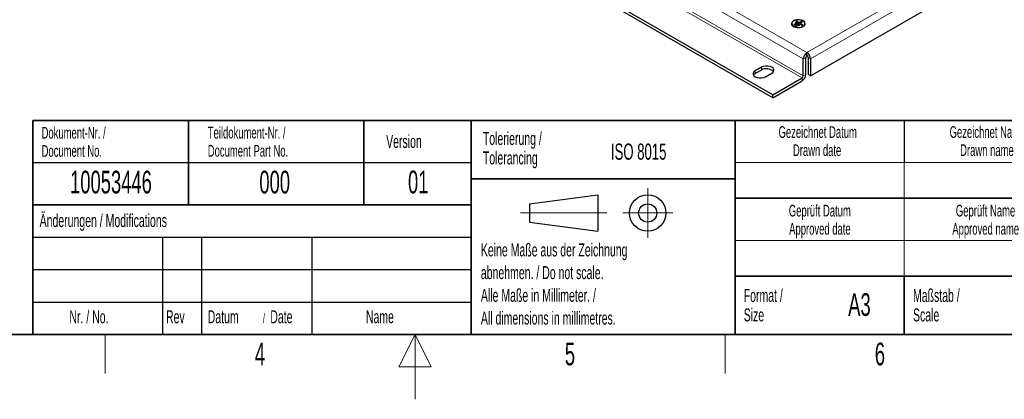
# Model space of a CAD drawing. Header units: millimetres. Extents: x 5 to 418, y 2 to 292.
# Tile 6 of 16: x 156 to 308, y 2 to 61. Entities that reach past the tile are written whole.
import ezdxf

# ---------------------------------------------------------------- set-up
doc = ezdxf.new("R2010")
doc.units = ezdxf.units.MM
doc.layers.add('SLD-0', color=7, linetype='Continuous')
doc.styles.add('SLDTEXTSTYLE0', font='TXT', dxfattribs={"width": 0.605})

msp = doc.modelspace()

# ---------------------------------------------------------------- linework, layer by layer
at = {"color": 7, "linetype": 'Continuous', "lineweight": 18}
for p, q in [((276.8026, 54.4753), (223.2511, 85.39)), ((277.3683, 55.4551), (223.8167, 86.3698)), ((276.614, 51.5358), (223.0625, 82.4505)), ((276.8026, 51.8624), (223.2511, 82.7771)), ((277.3683, 55.4551), (300.75, 68.9531)), ((277.934, 54.4753), (301.3156, 67.9733)), ((277.1797, 54.693), (276.8026, 54.4753)), ((277.5569, 54.693), (277.934, 54.4753)), ((270.3444, 52.7603), (270.3444, 53.1958)), ((269.4016, 52.2161), (269.4016, 52.6516)), ((276.8026, 51.8624), (277.1797, 52.0801)), ((276.614, 51.1003), (276.614, 51.5358))]:
    msp.add_line(p, q, dxfattribs=at)
at = {"color": 7, "linetype": 'Continuous', "lineweight": 25}
for p, q in [((272.0886, 48.9233), (218.537, 79.838)), ((272.0886, 48.4878), (218.537, 79.4025)), ((277.934, 51.8624), (301.3156, 65.3603)), ((275.0484, 59.9182), (275.0484, 59.8855)), ((275.4355, 59.8365), (275.3413, 59.7821)), ((275.3413, 59.7821), (275.8127, 59.51)), ((275.4355, 59.8039), (275.3695, 59.7658)), ((275.9069, 59.5644), (275.4355, 59.8365)), ((275.4355, 59.8039), (275.4355, 59.8365)), ((275.8787, 59.5481), (275.4355, 59.8039)), ((275.6241, 60.0542), (275.5298, 59.9998)), ((275.5298, 59.9998), (276.1898, 59.6188)), ((275.6241, 60.0216), (275.5581, 59.9835)), ((276.2841, 59.6732), (275.6241, 60.0542)), ((275.6241, 60.0216), (275.6241, 60.0542)), ((276.2558, 59.6569), (275.6241, 60.0216)), ((275.7655, 60.2992), (275.6712, 60.2447)), ((275.6712, 60.2447), (276.614, 59.7005)), ((275.7655, 60.2665), (275.6995, 60.2284)), ((276.1898, 60.0542), (275.7655, 60.2992)), ((275.7655, 60.2665), (275.7655, 60.2992)), ((276.1898, 60.0216), (275.7655, 60.2665)), ((275.8127, 59.51), (275.9069, 59.5644)), ((276.5669, 60.2719), (276.1898, 60.0542)), ((276.5669, 60.2393), (276.1898, 60.0216)), ((276.1898, 60.0216), (276.1898, 60.0542)), ((276.1898, 59.6188), (276.2841, 59.6732)), ((276.2841, 59.9998), (276.6612, 60.2175)), ((276.7083, 59.7549), (276.2841, 59.9998)), ((276.2841, 59.9671), (276.2841, 59.9998)), ((276.68, 59.7385), (276.2841, 59.9671)), ((276.6612, 60.2175), (276.5669, 60.2719)), ((276.5669, 60.2393), (276.5669, 60.2719)), ((276.6329, 60.2012), (276.5669, 60.2393)), ((276.614, 59.7005), (276.7083, 59.7549)), ((277.0484, 59.8855), (277.0484, 59.9182)), ((277.1797, 52.0801), (277.1797, 54.693)), ((277.3683, 55.0196), (277.3683, 55.4551)), ((277.5569, 54.693), (277.5569, 52.0801)), ((270.3444, 53.1958), (269.4016, 52.6516)), ((276.8026, 51.8624), (276.8026, 54.4753)), ((277.934, 54.4753), (277.934, 51.8624)), ((270.3444, 52.7603), (269.4016, 52.2161)), ((271.0043, 51.7263), (271.9471, 52.2706)), ((277.934, 51.8624), (277.5569, 52.0801)), ((272.0886, 48.9233), (276.614, 51.5358)), ((272.0886, 48.4878), (276.614, 51.1003)), ((272.0886, 48.4878), (272.0886, 48.9233))]:
    msp.add_line(p, q, dxfattribs=at)
at = {"color": 7, "linetype": 'Continuous', "lineweight": 25, "flags": 128}
for points in [[(277.1147, 59.9018), (277.1143, 59.9085), (277.0552, 60.0889), (276.9066, 60.2512), (276.6818, 60.3809), (276.4007, 60.4667), (276.0882, 60.5008), (275.7723, 60.4803), (275.4809, 60.4069), (275.2399, 60.2872), (275.0707, 60.1317), (274.9884, 59.9544), (274.9821, 59.9018)], [(275.5649, 60.4671), (275.4809, 60.4396), (275.2399, 60.3198), (275.0707, 60.1644), (274.9884, 59.9871), (275.0003, 59.8037), (275.1053, 59.6304), (275.2941, 59.4827)], [(276.453, 59.3902), (276.5024, 59.4038), (276.7555, 59.51), (276.9394, 59.6561), (277.036, 59.8279), (277.036, 60.0085), (276.9394, 60.1802), (276.7555, 60.3264), (276.5024, 60.4325), (276.2048, 60.4883), (275.8919, 60.4883), (275.5944, 60.4325), (275.3413, 60.3264), (275.1574, 60.1802), (275.0607, 60.0085), (275.0607, 59.8279), (275.1574, 59.6561), (275.3413, 59.51), (275.3413, 59.51)], [(275.2941, 59.4827), (275.5499, 59.3737), (275.8501, 59.3131), (276.1678, 59.3063), (276.4749, 59.3538), (276.7441, 59.4514), (276.9515, 59.5905), (277.0787, 59.7588), (277.1143, 59.9412), (277.0552, 60.1215), (276.9066, 60.2838), (276.7273, 60.3931)], [(275.3413, 59.4773), (275.5944, 59.3711), (275.8919, 59.3153), (276.2048, 59.3153), (276.5024, 59.3711), (276.7555, 59.4773), (276.9394, 59.6234), (277.036, 59.7952), (277.0484, 59.8855)], [(275.3413, 59.51), (275.5944, 59.4038), (275.6731, 59.3831)], [(271.9471, 52.2706), (272.1556, 52.4362), (272.2651, 52.6309), (272.2651, 52.8356), (272.1556, 53.0302), (271.9471, 53.1958), (271.6603, 53.3162), (271.323, 53.3794), (270.9685, 53.3794), (270.6312, 53.3162), (270.3444, 53.1958)], [(269.4016, 52.6516), (269.1931, 52.486), (269.0836, 52.2913), (269.0836, 52.0866), (269.1931, 51.8919), (269.4016, 51.7263), (269.6884, 51.606), (270.0257, 51.5427), (270.3802, 51.5427), (270.7175, 51.606), (271.0043, 51.7263)], [(269.4016, 52.2161), (269.1931, 52.0505), (269.1342, 51.9712)]]:
    msp.add_lwpolyline(points, dxfattribs=at)
at = {"color": 7, "linetype": 'Continuous', "lineweight": 25}
for centre, radius, start, end in [((275.5325, 59.9237), 0.4856, 184.510904, 246.809237), ((278.0308, 54.4194), 1.2294, 122.605478, 177.394522), ((277.5891, 54.6744), 0.4098, 122.605478, 177.394522), ((276.7058, 54.4194), 1.2294, 2.605478, 57.394522), ((277.1475, 54.6744), 0.4098, 2.605478, 57.394522), ((271.1226, 51.4402), 1.5325, 44.560583, 120.518818), ((275.9516, 52.136), 1.2294, 302.605478, 357.394522), ((276.3932, 51.881), 0.4098, 302.605478, 357.394522)]:
    msp.add_arc(centre, radius, start, end, dxfattribs=at)
at = {"layer": 'SLD-0', "lineweight": 35}
for p, q in [((158.1167, 45), (225.6167, 45)), ((158.1167, 45), (158.1167, 32)), ((182.1167, 45), (182.1167, 32)), ((209.1167, 45), (209.1167, 32)), ((225.6167, 45), (225.6167, 32)), ((225.6167, 45), (266.3305, 45)), ((225.6167, 45), (225.6167, 36)), ((266.3305, 12), (266.3305, 45)), ((266.3305, 45), (266.3305, 12)), ((318, 45), (266.3305, 45)), ((225.6167, 36), (266.3305, 36)), ((225.6167, 36), (225.6167, 12)), ((158.1167, 32), (158.1167, 12)), ((158.1167, 32), (225.6167, 32)), ((225.6167, 32), (225.6167, 12)), ((266.3305, 33), (318, 33)), ((266.3305, 21), (318, 21)), ((292.3305, 21), (292.3305, 12)), ((26, 12), (408, 12)), ((158.1167, 12), (225.6167, 12)), ((225.6167, 12), (266.3305, 12)), ((266.3305, 12), (318, 12))]:
    msp.add_line(p, q, dxfattribs=at)
at = {"layer": 'SLD-0'}
for p, q in [((292.3305, 45), (292.3305, 38.5)), ((158.1167, 38.5), (225.6167, 38.5)), ((158.1167, 27), (225.6167, 27)), ((178.1167, 27), (178.1167, 12)), ((184.1167, 27), (184.1167, 12)), ((201.1167, 27), (201.1167, 12)), ((158.1167, 22), (225.6167, 22)), ((158.1167, 17), (225.6167, 17))]:
    msp.add_line(p, q, dxfattribs=at)
at = {"layer": 'SLD-0', "lineweight": 18}
for p, q in [((266.3305, 38.5), (318, 38.5)), ((292.3305, 38.5), (292.3305, 33)), ((252.8396, 34.5746), (252.8396, 26.8746)), ((292.3305, 33), (292.3305, 26.5)), ((233.2396, 30.7246), (246.5396, 30.7246)), ((248.9896, 30.7246), (256.6896, 30.7246)), ((266.3305, 26.5), (318, 26.5)), ((292.3305, 26.5), (292.3305, 21)), ((169.25, 6), (169.25, 12)), ((217, 12), (214.5, 7)), ((217, 2), (217, 12)), ((219.5, 7), (217, 12)), ((264.75, 6), (264.75, 12)), ((214.5, 7), (219.5, 7))]:
    msp.add_line(p, q, dxfattribs=at)
at = {"layer": 'SLD-0', "lineweight": 25}
for p, q in [((234.6396, 32.1246), (245.1396, 33.5246)), ((245.1396, 33.5246), (245.1396, 27.9246)), ((158.1167, 32), (225.6167, 32)), ((234.6396, 32.1246), (234.6396, 29.3246)), ((234.6396, 29.3246), (245.1396, 27.9246))]:
    msp.add_line(p, q, dxfattribs=at)
for radius in [2.8, 1.4]:
    msp.add_circle((252.8396, 30.7246), radius, dxfattribs=at)

# ---------------------------------------------------------------- texts
at = {"layer": 'SLD-0', "style": 'SLDTEXTSTYLE0'}
for s, insert, char_height, attachment_point in [('Dokument-Nr. /', (159.4707, 43.9891), 1.8, 1), ('Teildokument-Nr. /', (185.0721, 44.0073), 1.8, 1), ('Gezeichnet Datum', (279.0254, 44.1039), 1.8, 2), ('Gezeichnet Name', (305.1708, 44.1039), 1.8, 2), ('Version', (212.5452, 42.7601), 2, 1), ('Tolerierung /', (227.4391, 43.2172), 2, 1), ('Document No.', (159.4707, 41.1891), 1.8, 1), ('Document Part No.', (185.0721, 41.2073), 1.8, 1), ('ISO 8015', (247.1716, 41.4342), 2.5, 1), ('Drawn date', (278.9303, 41.3039), 1.8, 2), ('Drawn name', (305.0871, 41.3039), 1.8, 2), ('Tolerancing', (227.4391, 40.2172), 2, 1), ('10053446', (170.1557, 37.243), 3.5, 2), ('000', (195.3767, 37.243), 3.5, 2), ('01', (217.4851, 37.2527), 3.5, 2), ('Geprüft Datum', (279.3494, 31.9851), 1.8, 2), ('Geprüft Name', (304.8762, 31.9851), 1.8, 2), ('Änderungen / Modifications', (159.1698, 30.5619), 2, 1), ('Approved date', (279.362, 29.1851), 1.8, 2), ('Approved name', (304.9003, 29.1851), 1.8, 2), ('Keine Maße aus der Zeichnung', (227.1404, 26.0307), 2, 1), ('abnehmen. / Do not scale.', (227.1404, 22.5307), 2, 1), ('Alle Maße in Millimeter. /', (227.1404, 19.0307), 2, 1), ('Format /', (267.6251, 19.0116), 2, 1), ('A3', (285.4515, 18.3609), 3.5, 2), ('Maßstab /', (293.7029, 19.0116), 2, 1), ('Nr. / No.', (163.7532, 15.7244), 2, 1), ('Rev', (178.6351, 15.7244), 2, 1), ('Datum', (185.0629, 15.7244), 2, 1), ('/', (193.5459, 15.2243), 1.5, 1), ('Date', (194.7022, 15.7244), 2, 1), ('Name', (209.4275, 15.729), 2, 1), ('All dimensions in millimetres.', (227.1404, 15.5307), 2, 1), ('Size', (267.6251, 16.0116), 2, 1), ('Scale', (293.7029, 16.0116), 2, 1), ('4', (193.1027, 10.743), 3.5, 2), ('5', (240.8527, 10.743), 3.5, 2), ('6', (288.6027, 10.743), 3.5, 2)]:
    msp.add_mtext(s, dxfattribs=dict(at, insert=insert, char_height=char_height, attachment_point=attachment_point))

doc.saveas('drawing.dxf')
